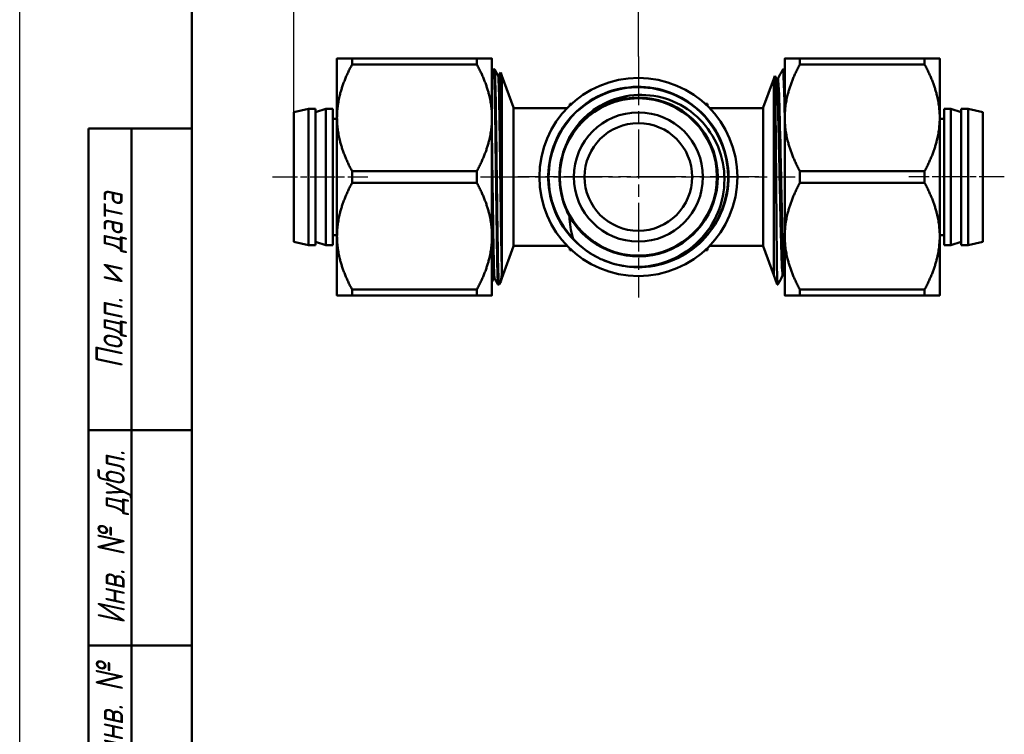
# Model space of a CAD drawing. Header units: millimetres. Extents: x -616 to 1578, y -69 to 356.
# Tile 3 of 13: x 0 to 114, y 80 to 163. Entities that reach past the tile are written whole.
import ezdxf
from ezdxf.enums import TextEntityAlignment as Align

# ---------------------------------------------------------------- set-up
doc = ezdxf.new("R2010")
doc.units = ezdxf.units.MM
doc.linetypes.add('CHAIN', pattern=[0.7087, 0.4724, -0.0591, 0.1181, -0.0591])
for name, color, linetype, lineweight in [('Видимые тонкие (ГОСТ)', 7, 'Continuous', 35), ('Видимый контур (ГОСТ)', 7, 'Continuous', 50), ('Кромка (ГОСТ)', 7, 'Continuous', 50), ('Маркер центра (ГОСТ)', 7, 'Continuous', 25), ('Обозначение (ГОСТ)', 7, 'Continuous', 25), ('Осевая линия (ГОСТ)', 7, 'Continuous', 25), ('Размер (ГОСТ)', 7, 'Continuous', 25), ('Эскизная геометрия (ГОСТ)', 7, 'Continuous', 50)]:
    doc.layers.add(name, color=color, linetype=linetype, lineweight=lineweight)
doc.styles.get("Standard").update_dxf_attribs({"font": 'GOST Common Italic.ttf'})
doc.styles.add('Альтернативный текст (ГОСТ)', font='txt', dxfattribs={"width": 0.8})
doc.styles.add('Обычный текст (ГОСТ)', font='GOST Common Italic.ttf')
doc.dimstyles.new('Обычный (ГОСТ)', dxfattribs={"dimtxt": 3.5, "dimasz": 3.5, "dimexe": 1, "dimexo": 0, "dimgap": 0.5, "dimtad": 1, "dimrnd": 1e-08, "dimtxsty": 'Обычный текст (ГОСТ)', "dimblk": 'Filled-1', "dimcen": 0.09, "dimdle": 15, "dimclrd": 256, "dimclre": 256, "dimclrt": 256, "dimazin": 2, "dimtfac": 0.714286, "dimtdec": 3, "dimtmove": 0, "dimatfit": 3, "dimfxl": 1, "dimtolj": 1, "dimlwd": 25, "dimlwe": 25, "dimarcsym": 0})

# ---------------------------------------------------------------- blocks, each defined once
blk = doc.blocks.new('ГОСТ - Доп. графы 1')
at = {"layer": 'Эскизная геометрия (ГОСТ)'}
for p, q in [((-12, 0), (-12, 145)), ((-12, 145), (0, 145)), ((-7, 145), (-7, 0)), ((-12, 110), (-7, 110)), ((-7, 110), (0, 110)), ((-12, 85), (-7, 85)), ((-7, 85), (0, 85)), ((-12, 60), (-7, 60)), ((-7, 60), (0, 60)), ((-12, 25), (-7, 25)), ((-7, 25), (0, 25)), ((0, 0), (-12, 0))]:
    blk.add_line(p, q, dxfattribs=at)
at = {"layer": 'Обозначение (ГОСТ)', "char_height": 3.17, "attachment_point": 5, "rotation": 90, "style": 'Альтернативный текст (ГОСТ)'}
for s, insert, width in [('\\fGOST Common|b0|i1;\\H3.1700;Подп. и дата', (-9.37, 127.41), 34.7679), ('\\fGOST Common|b0|i1;\\H3.1700;Инв. № дубл.', (-8.95, 97.55), 24.8438), ('\\fGOST Common|b0|i1;\\H3.1700;Взам. инв. №', (-9.58, 72.53), 24.8669), ('\\fGOST Common|b0|i1;\\H3.1700;Подп. и дата', (-9.5, 42.47), 35.1486), ('\\fGOST Common|b0|i1;\\H3.1700;Инв. № подл.', (-9.5, 12.41), 24.9618)]:
    blk.add_mtext(s, dxfattribs=dict(at, insert=insert, width=width))
at = {"layer": 'Обозначение (ГОСТ)', "lineweight": 30, "width": 0.8, "flags": 17}
for tag, p in [('Подп._и_дата_2', (-3.53, 127.51)), ('Инв._номер_дубликата', (-3.41, 97.47)), ('Взамен_инв._номера', (-3.46, 72.53)), ('Подп._и_дата_1', (-3.42, 42.35)), ('ИНВЕНТАРНЫЙ_НОМЕР', (-3.33, 12.68))]:
    blk.add_attdef(tag, text='', height=3.17, rotation=90, dxfattribs=at).set_placement(p, align=Align.MIDDLE_CENTER)
blk = doc.blocks.new('Рамки ГОСТ_ граница 297x210')
at = {"layer": 'Кромка (ГОСТ)', "lineweight": 25}
blk.add_line((0, 0), (0, 297), dxfattribs=at)
at = {"layer": 'Кромка (ГОСТ)'}
blk.add_line((20, 292), (20, 5), dxfattribs=at)
blk = doc.blocks.new('Filled-1')
at = {"color": 0}
for p, q in [((0, 0), (-1, 0.143)), ((-1, 0.143), (-1, -0.143)), ((-1, 0), (0, 0)), ((-1, -0.143), (0, 0))]:
    blk.add_line(p, q, dxfattribs=at)
at = {"color": 0, "flags": 128}
blk.add_lwpolyline([(-1, -0.143), (0, 0), (-1, 0.143), (-1, -0.143)], dxfattribs=at)
at = {"color": 0}
blk.add_solid([(-1, -0.143), (0, 0), (-1, 0.143), (-1, -0.143)], dxfattribs=at)
blk = doc.blocks.new('*D9')
at = {"layer": 'Defpoints', "color": 0, "linetype": 'Continuous', "transparency": 16777216}
for p in [(31.85, 172.54), (71.85, 158.38), (31.85, 151.89)]:
    blk.add_point(p, dxfattribs=at)
at = {"layer": 'Размер (ГОСТ)', "linetype": 'Continuous', "lineweight": 25, "transparency": 16777216}
for p, q in [((31.85, 151.89), (31.85, 173.54)), ((71.85, 158.38), (71.85, 173.54)), ((68.35, 172.54), (35.35, 172.54))]:
    blk.add_line(p, q, dxfattribs=at)
at = {"layer": 'Размер (ГОСТ)', "linetype": 'Continuous', "lineweight": 25, "transparency": 16777216, "xscale": 3.5, "yscale": 3.5, "zscale": 3.5, "rotation": 180}
blk.add_blockref('Filled-1', (31.85, 172.54), dxfattribs=at)
at = {"layer": 'Размер (ГОСТ)', "linetype": 'Continuous', "lineweight": 25, "transparency": 16777216, "xscale": 3.5, "yscale": 3.5, "zscale": 3.5}
blk.add_blockref('Filled-1', (71.85, 172.54), dxfattribs=at)
at = {"layer": 'Размер (ГОСТ)', "linetype": 'Continuous', "lineweight": 25, "transparency": 16777216, "insert": (49.32, 176.54), "char_height": 3.5, "attachment_point": 1, "style": 'Обычный текст (ГОСТ)'}
blk.add_mtext('\\A1;40', dxfattribs=at)

msp = doc.modelspace()

# ---------------------------------------------------------------- linework, layer by layer
at = {"layer": 'Видимые тонкие (ГОСТ)'}
for points, knots in [([(55.024, 156.818), (55.051, 156.864), (55.078, 156.379), (55.105, 155.397), (55.143, 154.021), (55.181, 151.681), (55.219, 148.929), (55.256, 146.182), (55.294, 143.048), (55.332, 140.263), (55.37, 137.46), (55.408, 135.035), (55.446, 133.564), (55.472, 132.548), (55.498, 131.993), (55.525, 131.938)], [64.3780721, 64.3780721, 64.3780721, 64.3780721, 64.8867024, 64.8867024, 64.8867024, 65.5992188, 65.5992188, 65.5992188, 66.3102671, 66.3102671, 66.3102671, 67.0258947, 67.0258947, 67.0258947, 67.5196647, 67.5196647, 67.5196647, 67.5196647]), ([(55.2, 156.821), (55.206, 156.81), (55.212, 156.769), (55.219, 156.698), (55.256, 156.274), (55.294, 154.773), (55.332, 152.546), (55.37, 150.304), (55.408, 147.347), (55.446, 144.378), (55.484, 141.423), (55.522, 138.481), (55.559, 136.244), (55.597, 134), (55.635, 132.485), (55.673, 132.058), (55.682, 131.957), (55.691, 131.916), (55.7, 131.933)], [70.710412, 70.710412, 70.710412, 70.710412, 70.8299684, 70.8299684, 70.8299684, 71.5410167, 71.5410167, 71.5410167, 72.2566443, 72.2566443, 72.2566443, 72.9686344, 72.9686344, 72.9686344, 73.6829084, 73.6829084, 73.6829084, 73.8520047, 73.8520047, 73.8520047, 73.8520047]), ([(88.851, 150.073), (88.809, 152.039), (88.766, 153.734), (88.723, 154.91), (88.676, 156.219), (88.628, 156.876), (88.581, 156.791)], [47.6003121, 47.6003121, 47.6003121, 47.6003121, 48.135553, 48.135553, 48.135553, 48.7316178, 48.7316178, 48.7316178, 48.7316178]), ([(55.533, 156.18), (55.541, 156.167), (55.548, 156.113), (55.556, 156.017), (55.595, 155.534), (55.633, 153.99), (55.672, 151.762), (55.71, 149.545), (55.748, 146.67), (55.787, 143.833), (55.825, 140.985), (55.864, 138.2), (55.902, 136.154), (55.929, 134.742), (55.955, 133.681), (55.982, 133.098)], [70.7117441, 70.7117441, 70.7117441, 70.7117441, 70.8556732, 70.8556732, 70.8556732, 71.5811497, 71.5811497, 71.5811497, 72.3028021, 72.3028021, 72.3028021, 73.0269693, 73.0269693, 73.0269693, 73.5267569, 73.5267569, 73.5267569, 73.5267569]), ([(55.612, 156.13), (55.625, 156.132), (55.637, 156.032), (55.649, 155.826), (55.687, 155.179), (55.726, 153.494), (55.764, 151.181), (55.804, 148.816), (55.843, 145.815), (55.882, 142.937), (55.921, 140.06), (55.961, 137.333), (56, 135.447)], [70.6858347, 70.6858347, 70.6858347, 70.6858347, 70.9160136, 70.9160136, 70.9160136, 71.6396573, 71.6396573, 71.6396573, 72.3794317, 72.3794317, 72.3794317, 73.1192061, 73.1192061, 73.1192061, 73.1192061]), ([(55.692, 156.18), (55.723, 156.234), (55.755, 155.584), (55.787, 154.315), (55.825, 152.775), (55.864, 150.337), (55.902, 147.594), (55.929, 145.701), (55.955, 143.673), (55.982, 141.755)], [70.6599253, 70.6599253, 70.6599253, 70.6599253, 71.2566431, 71.2566431, 71.2566431, 71.9808103, 71.9808103, 71.9808103, 72.4805979, 72.4805979, 72.4805979, 72.4805979]), ([(88.6, 132.928), (88.585, 132.897), (88.57, 132.933), (88.555, 133.039), (88.497, 133.449), (88.439, 134.898), (88.381, 137.032), (88.323, 139.161), (88.266, 141.952), (88.208, 144.724), (88.15, 147.513), (88.091, 150.258), (88.033, 152.279), (87.975, 154.291), (87.918, 155.569), (87.86, 155.801), (87.856, 155.815), (87.853, 155.826), (87.849, 155.832)], [45.5130707, 45.5130707, 45.5130707, 45.5130707, 45.7010199, 45.7010199, 45.7010199, 46.4283337, 46.4283337, 46.4283337, 47.1541299, 47.1541299, 47.1541299, 47.8843643, 47.8843643, 47.8843643, 48.6109105, 48.6109105, 48.6109105, 48.6546634, 48.6546634, 48.6546634, 48.6546634]), ([(88.715, 132.99), (88.66, 132.993), (88.604, 133.959), (88.548, 135.676), (88.49, 137.461), (88.432, 140.04), (88.374, 142.779), (88.316, 145.511), (88.258, 148.379), (88.2, 150.678), (88.142, 152.993), (88.083, 154.71), (88.025, 155.404), (88.005, 155.644), (87.985, 155.761), (87.965, 155.759)], [45.5530935, 45.5530935, 45.5530935, 45.5530935, 46.2542748, 46.2542748, 46.2542748, 46.9829954, 46.9829954, 46.9829954, 47.7101569, 47.7101569, 47.7101569, 48.4421023, 48.4421023, 48.4421023, 48.6946861, 48.6946861, 48.6946861, 48.6946861]), ([(88.831, 132.931), (88.797, 132.998), (88.763, 133.403), (88.729, 134.131), (88.671, 135.38), (88.613, 137.57), (88.555, 140.161), (88.497, 142.745), (88.439, 145.705), (88.381, 148.315), (88.323, 150.92), (88.266, 153.153), (88.208, 154.469), (88.165, 155.438), (88.123, 155.903), (88.08, 155.827)], [45.5931162, 45.5931162, 45.5931162, 45.5931162, 46.0180314, 46.0180314, 46.0180314, 46.7471789, 46.7471789, 46.7471789, 47.4744926, 47.4744926, 47.4744926, 48.2002889, 48.2002889, 48.2002889, 48.7347089, 48.7347089, 48.7347089, 48.7347089]), ([(64.236, 137.32), (62.479, 139.215), (61.469, 141.786), (61.468, 144.371), (61.466, 146.955), (62.471, 149.527), (64.225, 151.425), (65.978, 153.322), (68.461, 154.526), (71.037, 154.729), (73.611, 154.932), (76.251, 154.131), (78.279, 152.532), (80.307, 150.934), (81.702, 148.555), (82.106, 146.005), (82.511, 143.456), (81.921, 140.763), (80.489, 138.616), (79.058, 136.47), (76.798, 134.891), (74.291, 134.285), (74.263, 134.278), (74.236, 134.272), (74.209, 134.266)], [2.3941672, 2.3941672, 2.3941672, 2.3941672, 3.1409739, 3.1409739, 3.1409739, 3.8875347, 3.8875347, 3.8875347, 4.6338548, 4.6338548, 4.6338548, 5.3799397, 5.3799397, 5.3799397, 6.1257946, 6.1257946, 6.1257946, 6.871425, 6.871425, 6.871425, 7.6168361, 7.6168361, 7.6168361, 7.6249165, 7.6249165, 7.6249165, 7.6249165]), ([(54.851, 150.931), (54.856, 150.635), (54.861, 150.33), (54.866, 150.017), (54.904, 147.524), (54.942, 144.534), (54.98, 141.767), (55.019, 139.002), (55.057, 136.484), (55.095, 134.819), (55.127, 133.428), (55.159, 132.643), (55.191, 132.575)], [65.3850992, 65.3850992, 65.3850992, 65.3850992, 65.4755583, 65.4755583, 65.4755583, 66.196396, 66.196396, 66.196396, 66.9165563, 66.9165563, 66.9165563, 67.5183327, 67.5183327, 67.5183327, 67.5183327]), ([(63.856, 139.782), (62.677, 141.833), (62.331, 144.349), (62.912, 146.643), (63.121, 147.466), (63.448, 148.257), (63.874, 148.991)], [2.619839, 2.619839, 2.619839, 2.619839, 3.3897874, 3.3897874, 3.3897874, 3.665998, 3.665998, 3.665998, 3.665998]), ([(54.851, 145.145), (54.886, 142.598), (54.92, 140.001), (54.955, 137.874), (54.993, 135.519), (55.032, 133.761), (55.07, 133.025), (55.084, 132.756), (55.098, 132.624), (55.112, 132.626)], [65.9081787, 65.9081787, 65.9081787, 65.9081787, 66.5595535, 66.5595535, 66.5595535, 67.2807371, 67.2807371, 67.2807371, 67.5442421, 67.5442421, 67.5442421, 67.5442421]), ([(54.851, 139.159), (54.856, 138.839), (54.861, 138.526), (54.866, 138.223), (54.904, 135.801), (54.942, 133.945), (54.98, 133.102), (54.998, 132.719), (55.015, 132.546), (55.033, 132.58)], [66.4312582, 66.4312582, 66.4312582, 66.4312582, 66.5217173, 66.5217173, 66.5217173, 67.242555, 67.242555, 67.242555, 67.5701514, 67.5701514, 67.5701514, 67.5701514]), ([(88.099, 131.968), (88.08, 131.929), (88.061, 132.009), (88.042, 132.213), (88.009, 132.554), (87.977, 133.232), (87.945, 134.195)], [45.51616182, 45.51616182, 45.51616182, 45.51616182, 45.75767834, 45.75767834, 45.75767834, 46.16314331, 46.16314331, 46.16314331, 46.16314331])]:
    msp.add_open_spline(points, degree=3, knots=knots, dxfattribs=at)
msp.add_open_spline([(88.851, 156.786), (88.851, 156.787), (88.85, 156.788), (88.85, 156.789)], degree=3, dxfattribs=at)
at = {"layer": 'Видимый контур (ГОСТ)'}
for p, q in [((36.851, 158.128), (36.851, 151.253)), ((38.601, 157.449), (38.601, 158.128)), ((38.601, 158.128), (53.101, 158.128)), ((53.101, 158.128), (53.101, 157.449)), ((54.851, 151.253), (54.851, 158.128)), ((88.851, 158.128), (88.851, 151.253)), ((90.601, 157.449), (90.601, 158.128)), ((105.101, 158.128), (90.601, 158.128)), ((105.101, 158.128), (105.101, 157.449)), ((106.851, 151.253), (106.851, 158.128)), ((38.601, 157.449), (53.101, 157.449)), ((54.851, 156.492), (55.024, 156.824)), ((55.118, 156.878), (55.106, 156.878)), ((55.2, 156.824), (55.533, 156.183)), ((88.708, 156.878), (88.723, 156.878)), ((88.85, 156.794), (88.851, 156.791)), ((105.101, 157.449), (90.601, 157.449)), ((55.692, 156.183), (55.862, 156.511)), ((56, 156.136), (55.864, 156.51)), ((57.351, 152.424), (56, 156.136)), ((56, 156.136), (56, 132.619)), ((56, 132.619), (56, 156.136)), ((86.351, 152.424), (87.567, 155.766)), ((87.567, 155.766), (87.696, 156.118)), ((87.567, 132.99), (87.567, 155.766)), ((87.567, 155.766), (87.567, 132.99)), ((87.7, 156.12), (87.849, 155.832)), ((31.851, 151.892), (33.551, 152.279)), ((33.551, 136.477), (33.551, 152.279)), ((33.551, 152.279), (34.351, 152.279)), ((34.351, 136.477), (34.351, 152.279)), ((34.351, 151.892), (35.551, 152.279)), ((35.551, 136.477), (35.551, 152.279)), ((35.551, 152.279), (36.351, 152.279)), ((36.351, 136.477), (36.351, 152.279)), ((57.351, 136.331), (57.351, 152.424)), ((57.351, 152.378), (63.59, 152.378)), ((63.873, 152.878), (64.105, 152.878)), ((63.873, 152.878), (63.873, 152.661)), ((79.597, 152.878), (79.873, 152.878)), ((79.873, 152.878), (79.873, 152.617)), ((80.113, 152.378), (86.351, 152.378)), ((86.351, 152.424), (86.351, 136.331)), ((107.351, 152.279), (107.351, 136.477)), ((108.151, 152.279), (107.351, 152.279)), ((108.151, 152.279), (108.151, 136.477)), ((109.351, 151.892), (108.151, 152.279)), ((109.351, 152.279), (109.351, 136.477)), ((110.151, 152.279), (109.351, 152.279)), ((110.151, 152.279), (110.151, 136.477)), ((111.851, 151.892), (110.151, 152.279)), ((31.851, 136.863), (31.851, 151.892)), ((36.351, 151.143), (36.851, 151.143)), ((36.851, 151.253), (36.851, 137.503)), ((54.851, 137.503), (54.851, 151.253)), ((88.851, 151.253), (88.851, 137.503)), ((106.851, 137.503), (106.851, 151.253)), ((107.351, 151.143), (106.851, 151.143)), ((111.851, 151.892), (111.851, 136.863)), ((38.601, 143.699), (38.601, 145.057)), ((38.601, 145.057), (53.101, 145.057)), ((53.101, 145.057), (53.101, 143.699)), ((90.601, 143.699), (90.601, 145.057)), ((105.101, 145.057), (90.601, 145.057)), ((105.101, 145.057), (105.101, 143.699)), ((38.601, 143.699), (53.101, 143.699)), ((105.101, 143.699), (90.601, 143.699)), ((36.351, 137.612), (36.851, 137.612)), ((36.851, 137.503), (36.851, 130.628)), ((54.851, 130.628), (54.851, 137.503)), ((88.851, 137.503), (88.851, 130.628)), ((107.351, 137.612), (106.851, 137.612)), ((106.851, 130.628), (106.851, 137.503)), ((31.851, 136.863), (33.551, 136.477)), ((33.551, 136.477), (34.351, 136.477)), ((34.351, 136.863), (35.551, 136.477)), ((35.551, 136.477), (36.351, 136.477)), ((57.351, 136.331), (56, 132.619)), ((57.351, 136.378), (63.59, 136.378)), ((63.873, 136.095), (63.873, 135.878)), ((79.873, 136.138), (79.873, 135.878)), ((80.113, 136.378), (86.351, 136.378)), ((86.351, 136.331), (87.567, 132.99)), ((108.151, 136.477), (107.351, 136.477)), ((109.351, 136.863), (108.151, 136.477)), ((110.151, 136.477), (109.351, 136.477)), ((111.851, 136.863), (110.151, 136.477)), ((64.105, 135.878), (63.873, 135.878)), ((79.873, 135.878), (79.597, 135.878)), ((87.567, 132.99), (87.972, 131.878)), ((55.033, 132.572), (54.851, 132.224)), ((55.525, 131.932), (55.191, 132.572)), ((55.618, 131.878), (55.606, 131.878)), ((55.861, 132.241), (55.7, 131.932)), ((56, 132.619), (55.87, 132.263)), ((87.972, 131.878), (87.972, 131.878)), ((38.601, 130.628), (38.601, 131.307)), ((38.601, 131.307), (53.101, 131.307)), ((38.601, 130.628), (53.101, 130.628)), ((53.101, 131.307), (53.101, 130.628)), ((90.601, 130.628), (90.601, 131.307)), ((105.101, 131.307), (90.601, 131.307)), ((105.101, 130.628), (90.601, 130.628)), ((105.101, 131.307), (105.101, 130.628))]:
    msp.add_line(p, q, dxfattribs=at)
for radius in [11.5, 9.13, 9.13, 7.5, 6.25]:
    msp.add_circle((71.851, 144.378), radius, dxfattribs=at)
for radius, start, end in [(9.219, 209.8603, 150.4589), (10.475, 242.86083, 246.2268)]:
    msp.add_arc((71.851, 144.378), radius, start, end, dxfattribs=at)
for points, weights in [([(36.851, 158.128), (36.851, 158.128), (38.601, 158.128)], [1, 1.03347389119, 1.00416676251]), ([(53.101, 158.128), (54.851, 158.128), (54.851, 158.128)], [1.0173058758, 1.04021321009, 1]), ([(88.851, 158.128), (88.851, 158.128), (90.601, 158.128)], [1, 1.04021321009, 1.0173058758]), ([(105.101, 158.128), (106.851, 158.128), (106.851, 158.128)], [1.00416676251, 1.03347389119, 1]), ([(38.601, 157.449), (36.851, 154.165), (36.851, 151.253)], [1.00416676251, 1.03347389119, 1]), ([(54.851, 151.253), (54.851, 154.165), (53.101, 157.449)], [1, 1.04021321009, 1.0173058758]), ([(90.601, 157.449), (88.851, 154.165), (88.851, 151.253)], [1.0173058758, 1.04021321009, 1]), ([(106.851, 151.253), (106.851, 154.165), (105.101, 157.449)], [1, 1.03347389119, 1.00416676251]), ([(36.851, 151.253), (36.851, 148.34), (38.601, 145.057)], [1, 1.03347389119, 1.00416676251]), ([(53.101, 145.057), (54.851, 148.34), (54.851, 151.253)], [1.0173058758, 1.04021321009, 1]), ([(88.851, 151.253), (88.851, 148.34), (90.601, 145.057)], [1, 1.04021321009, 1.0173058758]), ([(105.101, 145.057), (106.851, 148.34), (106.851, 151.253)], [1.00416676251, 1.03347389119, 1]), ([(38.601, 143.699), (36.851, 140.415), (36.851, 137.503)], [1.00416676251, 1.03347389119, 1]), ([(54.851, 137.503), (54.851, 140.415), (53.101, 143.699)], [1, 1.04021321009, 1.0173058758]), ([(90.601, 143.699), (88.851, 140.415), (88.851, 137.503)], [1.0173058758, 1.04021321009, 1]), ([(106.851, 137.503), (106.851, 140.415), (105.101, 143.699)], [1, 1.03347389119, 1.00416676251]), ([(36.851, 137.503), (36.851, 134.59), (38.601, 131.307)], [1, 1.03347389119, 1.00416676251]), ([(53.101, 131.307), (54.851, 134.59), (54.851, 137.503)], [1.0173058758, 1.04021321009, 1]), ([(88.851, 137.503), (88.851, 134.59), (90.601, 131.307)], [1, 1.04021321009, 1.0173058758]), ([(105.101, 131.307), (106.851, 134.59), (106.851, 137.503)], [1.00416676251, 1.03347389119, 1]), ([(38.601, 130.628), (36.851, 130.628), (36.851, 130.628)], [1.00416676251, 1.03347389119, 1]), ([(54.851, 130.628), (54.851, 130.628), (53.101, 130.628)], [1, 1.04021321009, 1.0173058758]), ([(90.601, 130.628), (88.851, 130.628), (88.851, 130.628)], [1.0173058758, 1.04021321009, 1]), ([(106.851, 130.628), (106.851, 130.628), (105.101, 130.628)], [1, 1.03347389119, 1.00416676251])]:
    msp.add_rational_spline(points, weights, degree=2, dxfattribs=at)
for points, knots in [([(55.024, 156.824), (55.028, 156.83), (55.032, 156.839), (55.049, 156.856), (55.057, 156.862), (55.078, 156.873), (55.091, 156.877), (55.106, 156.878)], [0, 0, 0, 0, 0.015334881, 0.015334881, 0.023313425, 0.023313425, 0.031569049, 0.031569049, 0.031569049, 0.031569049]), ([(55.106, 156.874), (55.113, 156.876), (55.121, 156.835), (55.128, 156.75), (55.166, 156.328), (55.204, 154.822), (55.242, 152.587), (55.279, 150.357), (55.317, 147.419), (55.355, 144.461), (55.393, 141.488), (55.431, 138.521), (55.469, 136.26), (55.506, 134.01), (55.544, 132.478), (55.582, 132.025), (55.59, 131.927), (55.598, 131.88), (55.606, 131.881)], [64.4018844, 64.4018844, 64.4018844, 64.4018844, 64.5456995, 64.5456995, 64.5456995, 65.2569238, 65.2569238, 65.2569238, 65.9667901, 65.9667901, 65.9667901, 66.6802401, 66.6802401, 66.6802401, 67.3904939, 67.3904939, 67.3904939, 67.5442421, 67.5442421, 67.5442421, 67.5442421]), ([(55.118, 156.878), (55.138, 156.877), (55.156, 156.868), (55.179, 156.852), (55.186, 156.844), (55.195, 156.832), (55.197, 156.828), (55.2, 156.824)], [0, 0, 0, 0, 0.011649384, 0.011649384, 0.022430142, 0.022430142, 0.031552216, 0.031552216, 0.031552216, 0.031552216]), ([(55.619, 131.878), (55.618, 131.878), (55.617, 131.878), (55.617, 131.878), (55.579, 131.909), (55.541, 133.038), (55.503, 134.998), (55.466, 136.957), (55.428, 139.732), (55.39, 142.669), (55.352, 145.606), (55.314, 148.68), (55.277, 151.169), (55.239, 153.657), (55.201, 155.54), (55.163, 156.373), (55.148, 156.707), (55.133, 156.872), (55.118, 156.87)], [-73.8281923, -73.8281923, -73.8281923, -73.8281923, -73.8169936, -73.8169936, -73.8169936, -73.1053205, -73.1053205, -73.1053205, -72.393746, -72.393746, -72.393746, -71.6822691, -71.6822691, -71.6822691, -70.9708885, -70.9708885, -70.9708885, -70.6858347, -70.6858347, -70.6858347, -70.6858347]), ([(88.581, 156.794), (88.587, 156.805), (88.595, 156.819), (88.621, 156.845), (88.633, 156.854), (88.665, 156.87), (88.686, 156.877), (88.708, 156.878)], [0, 0, 0, 0, 0.023199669, 0.023199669, 0.035269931, 0.035269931, 0.047767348, 0.047767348, 0.047767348, 0.047767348]), ([(88.708, 156.872), (88.747, 156.869), (88.787, 156.357), (88.826, 155.372), (88.835, 155.166), (88.843, 154.938), (88.851, 154.692)], [-48.69562258, -48.69562258, -48.69562258, -48.69562258, -48.19886484, -48.19886484, -48.19886484, -48.09454016, -48.09454016, -48.09454016, -48.09454016]), ([(88.723, 156.878), (88.753, 156.876), (88.781, 156.864), (88.809, 156.845), (88.817, 156.838), (88.837, 156.817), (88.845, 156.804), (88.85, 156.794)], [0, 0, 0, 0, 0.017403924, 0.017403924, 0.026373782, 0.026373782, 0.047745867, 0.047745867, 0.047745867, 0.047745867]), ([(55.533, 156.183), (55.535, 156.179), (55.539, 156.171), (55.555, 156.156), (55.563, 156.15), (55.584, 156.14), (55.598, 156.136), (55.612, 156.136)], [0, 0, 0, 0, 0.015652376, 0.015652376, 0.023848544, 0.023848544, 0.032351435, 0.032351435, 0.032351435, 0.032351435]), ([(55.612, 156.136), (55.632, 156.136), (55.651, 156.144), (55.674, 156.159), (55.68, 156.166), (55.686, 156.174), (55.688, 156.177), (55.69, 156.18), (55.691, 156.182), (55.692, 156.183)], [0, 0, 0, 0, 0.011923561, 0.011923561, 0.022408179, 0.022408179, 0.027870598, 0.027870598, 0.032340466, 0.032340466, 0.032340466, 0.032340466]), ([(55.982, 141.755), (55.977, 142.599), (55.972, 143.464), (55.962, 145.206), (55.958, 146.077), (55.944, 148.453), (55.936, 149.898), (55.919, 152.485), (55.91, 153.599), (55.893, 155.343), (55.885, 155.954), (55.872, 156.439), (55.867, 156.52), (55.862, 156.511)], [-4.3276837, -4.3276837, -4.3276837, -4.3276837, -4.066599, -4.066599, -3.8046452, -3.8046452, -3.3384542, -3.3384542, -2.8695798, -2.8695798, -2.3980223, -2.3980223, -2.1407134, -2.1407134, -2.1407134, -2.1407134]), ([(87.696, 156.118), (87.702, 156.136), (87.709, 156.078), (87.728, 155.679), (87.741, 155.118), (87.766, 153.466), (87.779, 152.386), (87.804, 149.84), (87.817, 148.395), (87.843, 145.324), (87.855, 143.727), (87.881, 140.588), (87.894, 139.076), (87.919, 136.341), (87.932, 135.146), (87.945, 134.195)], [-3.0710973, -3.0710973, -3.0710973, -3.0710973, -2.8392686, -2.8392686, -2.3761166, -2.3761166, -1.9089399, -1.9089399, -1.4377391, -1.4377391, -0.962515, -0.962515, -0.4832684, -0.4832684, 0, 0, 0, 0]), ([(87.849, 155.832), (87.852, 155.827), (87.857, 155.817), (87.88, 155.795), (87.891, 155.786), (87.923, 155.771), (87.944, 155.766), (87.965, 155.766)], [0, 0, 0, 0, 0.023395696, 0.023395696, 0.035659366, 0.035659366, 0.048380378, 0.048380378, 0.048380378, 0.048380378]), ([(87.965, 155.766), (87.994, 155.766), (88.023, 155.777), (88.056, 155.799), (88.064, 155.809), (88.075, 155.824), (88.078, 155.829), (88.08, 155.832)], [0, 0, 0, 0, 0.018001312, 0.018001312, 0.033705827, 0.033705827, 0.04835951, 0.04835951, 0.04835951, 0.04835951]), ([(67.073, 135.056), (64.758, 136.243), (62.916, 138.324), (62.018, 140.766), (61.122, 143.207), (61.179, 145.985), (62.174, 148.388), (63.17, 150.79), (65.093, 152.793), (67.453, 153.885), (69.812, 154.976), (72.583, 155.146), (75.058, 154.35), (77.531, 153.554), (79.684, 151.802), (80.965, 149.542), (82.245, 147.282), (82.642, 144.536), (82.054, 142.005), (81.466, 139.476), (79.899, 137.187), (77.754, 135.724), (75.609, 134.261), (72.907, 133.638), (70.338, 134.013), (69.406, 134.149), (68.494, 134.416), (67.632, 134.798)], [2.0444641, 2.0444641, 2.0444641, 2.0444641, 2.7895845, 2.7895845, 2.7895845, 3.534461, 3.534461, 3.534461, 4.279099, 4.279099, 4.279099, 5.0235037, 5.0235037, 5.0235037, 5.7676806, 5.7676806, 5.7676806, 6.5116348, 6.5116348, 6.5116348, 7.2553718, 7.2553718, 7.2553718, 7.9988966, 7.9988966, 7.9988966, 8.2689023, 8.2689023, 8.2689023, 8.2689023]), ([(63.869, 148.995), (64.202, 149.617), (64.607, 150.198), (65.542, 151.263), (66.072, 151.741), (67.646, 152.867), (68.773, 153.377), (71.173, 153.942), (72.424, 153.987), (74.888, 153.594), (76.076, 153.155), (78.232, 151.841), (79.176, 150.973), (80.689, 148.915), (81.239, 147.74), (81.864, 145.233), (81.928, 143.922), (81.55, 141.336), (81.106, 140.085), (79.759, 137.81), (78.864, 136.81), (76.73, 135.199), (75.509, 134.608), (74.209, 134.266)], [-3.8990331, -3.8990331, -3.8990331, -3.8990331, -3.6867539, -3.6867539, -3.4729505, -3.4729505, -3.1045568, -3.1045568, -2.7317883, -2.7317883, -2.354646, -2.354646, -1.9731309, -1.9731309, -1.5872441, -1.5872441, -1.1969866, -1.1969866, -0.8023594, -0.8023594, -0.4033635, -0.4033635, 0, 0, 0, 0]), ([(63.831, 148.923), (63.621, 148.499), (63.341, 147.888), (62.851, 146.211), (62.719, 145.287), (62.721, 144.352)], [0.0042874, 0.0042874, 0.0042874, 0.0042874, 0.1424883, 0.1424883, 0.30242152, 0.30242152, 0.30242152, 0.30242152]), ([(62.721, 144.352), (62.724, 143.418), (62.862, 142.494), (63.36, 140.82), (63.644, 140.211), (63.856, 139.788)], [0, 0, 0, 0, 0.28031282, 0.28031282, 0.52265492, 0.52265492, 0.52265492, 0.52265492]), ([(56, 135.447), (56, 136.309), (55.998, 137.33), (55.992, 139.496), (55.988, 140.598), (55.982, 141.755)], [-0.75596897, -0.75596897, -0.75596897, -0.75596897, -0.3572799, -0.3572799, 0, 0, 0, 0]), ([(64.236, 137.32), (64.115, 137.729), (64.021, 138.145), (63.896, 138.969), (63.862, 139.375), (63.856, 139.782)], [-0.25566894, -0.25566894, -0.25566894, -0.25566894, -0.12500574, -0.12500574, 0, 0, 0, 0]), ([(67.073, 135.056), (66.394, 135.405), (65.754, 135.833), (64.737, 136.709), (64.44, 137.041), (64.294, 137.228), (64.259, 137.273), (64.24, 137.308), (64.237, 137.314), (64.236, 137.32)], [-0.14676636, -0.14676636, -0.14676636, -0.14676636, -0.06992596, -0.06992596, -0.01035111, -0.01035111, -0.00167696, -0.00167696, 0, 0, 0, 0]), ([(55.982, 133.098), (55.988, 133.174), (55.992, 133.358), (55.999, 134.161), (56, 134.744), (56, 135.447)], [-0.55700544, -0.55700544, -0.55700544, -0.55700544, -0.32393905, -0.32393905, 0, 0, 0, 0]), ([(74.209, 134.266), (73.166, 133.991), (72.08, 133.891), (69.838, 134.043), (68.695, 134.323), (67.629, 134.792)], [-0.67378825, -0.67378825, -0.67378825, -0.67378825, -0.34947938, -0.34947938, 0, 0, 0, 0]), ([(87.945, 134.195), (87.954, 133.493), (87.96, 132.937), (87.969, 132.106), (87.972, 131.88), (87.972, 131.878)], [-0.76182642, -0.76182642, -0.76182642, -0.76182642, -0.4040962, -0.4040962, 0, 0, 0, 0]), ([(55.861, 132.241), (55.862, 132.243), (55.864, 132.246), (55.903, 132.337), (55.942, 132.622), (55.982, 133.098)], [-0.39254782, -0.39254782, -0.39254782, -0.39254782, -0.37891681, -0.37891681, 0, 0, 0, 0]), ([(88.715, 132.99), (88.686, 132.99), (88.657, 132.979), (88.624, 132.956), (88.616, 132.946), (88.605, 132.932), (88.602, 132.927), (88.6, 132.923)], [0, 0, 0, 0, 0.018001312, 0.018001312, 0.033705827, 0.033705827, 0.04835951, 0.04835951, 0.04835951, 0.04835951]), ([(88.831, 132.923), (88.828, 132.929), (88.823, 132.939), (88.8, 132.961), (88.789, 132.97), (88.757, 132.984), (88.736, 132.99), (88.715, 132.99)], [0, 0, 0, 0, 0.023395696, 0.023395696, 0.035659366, 0.035659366, 0.048380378, 0.048380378, 0.048380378, 0.048380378]), ([(55.112, 132.619), (55.092, 132.619), (55.073, 132.612), (55.05, 132.597), (55.044, 132.589), (55.038, 132.581), (55.036, 132.579), (55.034, 132.575), (55.033, 132.574), (55.033, 132.572)], [0, 0, 0, 0, 0.011923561, 0.011923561, 0.022408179, 0.022408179, 0.027870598, 0.027870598, 0.032340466, 0.032340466, 0.032340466, 0.032340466]), ([(55.191, 132.572), (55.189, 132.577), (55.185, 132.584), (55.169, 132.599), (55.161, 132.605), (55.14, 132.615), (55.126, 132.619), (55.112, 132.619)], [0, 0, 0, 0, 0.015652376, 0.015652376, 0.023848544, 0.023848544, 0.032351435, 0.032351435, 0.032351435, 0.032351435]), ([(55.606, 131.878), (55.586, 131.879), (55.568, 131.887), (55.545, 131.903), (55.538, 131.911), (55.529, 131.923), (55.527, 131.928), (55.525, 131.932)], [0, 0, 0, 0, 0.011649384, 0.011649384, 0.022430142, 0.022430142, 0.031552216, 0.031552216, 0.031552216, 0.031552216]), ([(55.7, 131.932), (55.696, 131.925), (55.692, 131.916), (55.675, 131.9), (55.667, 131.893), (55.646, 131.883), (55.633, 131.879), (55.619, 131.878)], [0, 0, 0, 0, 0.015334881, 0.015334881, 0.023313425, 0.023313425, 0.031569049, 0.031569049, 0.031569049, 0.031569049]), ([(88.099, 131.962), (88.093, 131.951), (88.086, 131.937), (88.059, 131.911), (88.047, 131.901), (88.015, 131.885), (87.994, 131.879), (87.973, 131.878)], [0, 0, 0, 0, 0.023199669, 0.023199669, 0.035269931, 0.035269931, 0.047767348, 0.047767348, 0.047767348, 0.047767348])]:
    msp.add_open_spline(points, degree=3, knots=knots, dxfattribs=at)
for points in [[(88.08, 155.832), (88.247, 156.153), (88.414, 156.473), (88.581, 156.794)], [(88.851, 155.123), (88.808, 156.262), (88.766, 156.868), (88.723, 156.874)], [(63.831, 148.923), (63.843, 148.947), (63.856, 148.971), (63.869, 148.995)], [(63.856, 139.782), (63.856, 139.783), (63.856, 139.785), (63.856, 139.788)], [(88.6, 132.923), (88.433, 132.603), (88.266, 132.282), (88.099, 131.962)], [(88.851, 132.884), (88.844, 132.897), (88.838, 132.91), (88.831, 132.923)], [(87.973, 131.878), (87.972, 131.878), (87.972, 131.878), (87.972, 131.878)]]:
    msp.add_open_spline(points, degree=3, dxfattribs=at)
at = {"layer": 'Маркер центра (ГОСТ)', "linetype": 'CHAIN', "ltscale": 11.993792}
for p, q in [((71.851, 158.378), (71.851, 130.378)), ((85.851, 144.378), (57.851, 144.378))]:
    msp.add_line(p, q, dxfattribs=at)
at = {"layer": 'Осевая линия (ГОСТ)', "linetype": 'CHAIN', "ltscale": 6.166231}
for p, q in [((29.351, 144.378), (40.451, 144.378)), ((114.351, 144.378), (103.251, 144.378))]:
    msp.add_line(p, q, dxfattribs=at)
at = {"layer": 'Осевая линия (ГОСТ)', "linetype": 'CHAIN', "ltscale": 11.993792}
msp.add_line((53.5, 144.378), (90.067, 144.378), dxfattribs=at)

# ---------------------------------------------------------------- block references
for name, p in [('Рамки ГОСТ_ граница 297x210', (0, 0)), ('ГОСТ - Доп. графы 1', (20, 5))]:
    msp.add_blockref(name, p)

# ---------------------------------------------------------------- dimensions: what is measured, and where the dimension line sits
at = {"layer": 'Размер (ГОСТ)', "linetype": 'Continuous', "lineweight": 25}
dim = msp.add_linear_dim(base=(31.851, 172.543), p1=(71.851, 158.378), p2=(31.851, 151.892), angle=180, dimstyle='Обычный (ГОСТ)', override={"dimgap": 0.5, "dimdec": 2, "dimtol": 0, "dimlim": 0, "dimtp": 0, "dimtm": 0, "dimtdec": 3, "dimtofl": 0, "dimatfit": 1}, dxfattribs=at)
dim.commit()
dim.dimension.update_dxf_attribs({"geometry": '*D9', "text_midpoint": (51.851, 172.543), "dimtype": 160})

doc.saveas('drawing.dxf')
